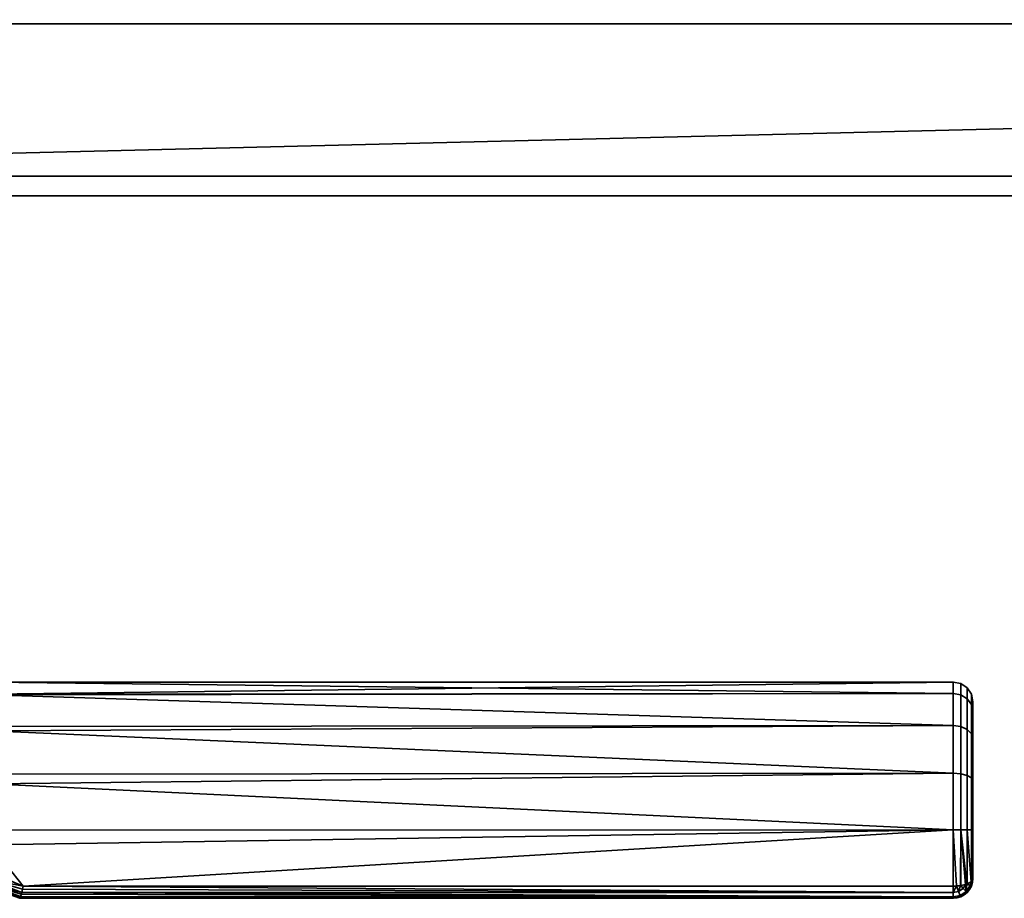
# Model space of a CAD drawing. Header units: millimetres. Extents: x -490 to 6690, y -115 to 152.
# Tile 7 of 256: x -226 to -126, y -115 to -26. Entities that reach past the tile are written whole.
import ezdxf

# ---------------------------------------------------------------- set-up
doc = ezdxf.new("R2010")
doc.units = ezdxf.units.MM
doc.layers.add('151', color=253, linetype='Continuous')

# ---------------------------------------------------------------- blocks, each defined once
blk = doc.blocks.new('UG_SURFACE_049')
at = {"layer": '151', "color": 254, "linetype": 'Continuous', "lineweight": 35}
for points in [[(-131, -94.14, 1098.25), (-229, -94.22, 1098.27), (-229, -93, 1104)], [(-131, -93, 1104), (-229, -93, 1104), (-229, -94.22, 1109.73)], [(-229, -94.22, 1109.73), (-131, -94.14, 1109.75), (-131, -93, 1104)], [(-229, -93, 1104), (-131, -93, 1104), (-131, -94.14, 1098.25)], [(-130.23, -94.28, 1109.69), (-130.23, -93.15, 1104), (-131, -93, 1104), (-131, -94.14, 1109.75)], [(-130.23, -93.15, 1104), (-130.23, -94.28, 1098.31), (-131, -94.14, 1098.25), (-131, -93, 1104)], [(-129.59, -94.69, 1109.52), (-129.59, -93.59, 1104), (-130.23, -93.15, 1104), (-130.23, -94.28, 1109.69)], [(-129.59, -93.59, 1104), (-129.59, -94.69, 1098.48), (-130.23, -94.28, 1098.31), (-130.23, -93.15, 1104)], [(-229, -94.3, 1097.9), (-131, -94.14, 1098.25), (-131, -97.4, 1093.38)], [(-131, -94.14, 1109.75), (-229, -94.22, 1109.73), (-229, -94.3, 1110.1)], [(-229, -94.3, 1110.1), (-131, -97.4, 1114.62), (-131, -94.14, 1109.75)], [(-229, -94.3, 1097.9), (-229, -94.22, 1098.27), (-131, -94.14, 1098.25)], [(-130.23, -97.51, 1114.51), (-130.23, -94.28, 1109.69), (-131, -94.14, 1109.75), (-131, -97.4, 1114.62)], [(-130.23, -94.28, 1098.31), (-130.23, -97.51, 1093.49), (-131, -97.4, 1093.38), (-131, -94.14, 1098.25)], [(-129.15, -95.28, 1109.27), (-129.15, -94.23, 1104), (-129.59, -93.59, 1104), (-129.59, -94.69, 1109.52)], [(-129.15, -94.23, 1104), (-129.15, -95.28, 1098.73), (-129.59, -94.69, 1098.48), (-129.59, -93.59, 1104)], [(-131, -97.4, 1093.38), (-229, -97.52, 1093.47), (-229, -94.3, 1097.9)], [(-229, -94.3, 1110.1), (-229, -97.52, 1114.53), (-131, -97.4, 1114.62)], [(-129.59, -97.82, 1114.2), (-129.59, -94.69, 1109.52), (-130.23, -94.28, 1109.69), (-130.23, -97.51, 1114.51)], [(-129.59, -94.69, 1098.48), (-129.59, -97.82, 1093.8), (-130.23, -97.51, 1093.49), (-130.23, -94.28, 1098.31)], [(-129.15, -98.27, 1113.74), (-129.15, -95.28, 1109.27), (-129.59, -94.69, 1109.52), (-129.59, -97.82, 1114.2)], [(-129.15, -95.28, 1098.73), (-129.15, -98.27, 1094.26), (-129.59, -97.82, 1093.8), (-129.59, -94.69, 1098.48)], [(-129, -95.99, 1108.98), (-129, -95, 1104), (-129.15, -94.23, 1104), (-129.15, -95.28, 1109.27)], [(-129, -95, 1104), (-129, -95.99, 1099.02), (-129.15, -95.28, 1098.73), (-129.15, -94.23, 1104)], [(-129, -98.82, 1113.2), (-129, -98.82, 1094.8), (-129, -95.99, 1099.02), (-129, -95, 1104)], [(-129, -95, 1104), (-129, -95.99, 1108.98), (-129, -98.82, 1113.2)], [(-129, -98.82, 1113.2), (-129, -95.99, 1108.98), (-129.15, -95.28, 1109.27), (-129.15, -98.27, 1113.74)], [(-129, -95.99, 1099.02), (-129, -98.82, 1094.8), (-129.15, -98.27, 1094.26), (-129.15, -95.28, 1098.73)], [(-229, -97.96, 1092.85), (-131, -97.4, 1093.38), (-131, -102.28, 1090.13)], [(-131, -102.28, 1117.87), (-131, -97.4, 1114.62), (-229, -97.96, 1115.15)], [(-131, -97.4, 1114.62), (-229, -97.52, 1114.53), (-229, -97.96, 1115.15)], [(-229, -97.96, 1092.85), (-229, -97.52, 1093.47), (-131, -97.4, 1093.38)], [(-131, -102.28, 1090.13), (-229, -102.38, 1090.31), (-229, -97.96, 1092.85)], [(-229, -97.96, 1115.15), (-229, -102.38, 1117.69), (-131, -102.28, 1117.87)], [(-130.23, -102.34, 1117.72), (-130.23, -97.51, 1114.51), (-131, -97.4, 1114.62), (-131, -102.28, 1117.87)], [(-130.23, -97.51, 1093.49), (-130.23, -102.34, 1090.28), (-131, -102.28, 1090.13), (-131, -97.4, 1093.38)], [(-129.59, -102.5, 1117.32), (-129.59, -97.82, 1114.2), (-130.23, -97.51, 1114.51), (-130.23, -102.34, 1117.72)], [(-129.59, -97.82, 1093.8), (-129.59, -102.5, 1090.68), (-130.23, -102.34, 1090.28), (-130.23, -97.51, 1093.49)], [(-129.15, -102.75, 1116.72), (-129.15, -98.27, 1113.74), (-129.59, -97.82, 1114.2), (-129.59, -102.5, 1117.32)], [(-129.15, -98.27, 1094.26), (-129.15, -102.75, 1091.28), (-129.59, -102.5, 1090.68), (-129.59, -97.82, 1093.8)], [(-129, -103.04, 1116.02), (-129, -98.82, 1113.2), (-129.15, -98.27, 1113.74), (-129.15, -102.75, 1116.72)], [(-129, -98.82, 1094.8), (-129, -103.04, 1091.98), (-129.15, -102.75, 1091.28), (-129.15, -98.27, 1094.26)], [(-129, -98.82, 1113.2), (-129, -103.04, 1091.98), (-129, -98.82, 1094.8)], [(-129, -98.82, 1113.2), (-129, -103.04, 1116.02), (-129, -103.04, 1091.98)], [(-229, -103.36, 1089.73), (-131, -102.28, 1090.13), (-131, -108.03, 1089)], [(-131, -108.03, 1119), (-131, -102.28, 1117.87), (-229, -103.36, 1118.27)], [(-131, -102.28, 1117.87), (-229, -102.38, 1117.69), (-229, -103.36, 1118.27)], [(-229, -103.36, 1089.73), (-229, -102.38, 1090.31), (-131, -102.28, 1090.13)], [(-130.23, -108.02, 1118.85), (-130.23, -102.34, 1117.72), (-131, -102.28, 1117.87), (-131, -108.03, 1119)], [(-130.23, -102.34, 1090.28), (-130.23, -108.02, 1089.15), (-131, -108.03, 1089), (-131, -102.28, 1090.13)], [(-129.59, -108.02, 1118.41), (-129.59, -102.5, 1117.32), (-130.23, -102.34, 1117.72), (-130.23, -108.02, 1118.85)], [(-129.59, -102.5, 1090.68), (-129.59, -108.02, 1089.59), (-130.23, -108.02, 1089.15), (-130.23, -102.34, 1090.28)], [(-129.15, -108.02, 1117.77), (-129.15, -102.75, 1116.72), (-129.59, -102.5, 1117.32), (-129.59, -108.02, 1118.41)], [(-129.15, -102.75, 1091.28), (-129.15, -108.02, 1090.23), (-129.59, -108.02, 1089.59), (-129.59, -102.5, 1090.68)], [(-129, -108.02, 1117), (-129, -103.04, 1116.02), (-129.15, -102.75, 1116.72), (-129.15, -108.02, 1117.77)], [(-129, -103.04, 1091.98), (-129, -108.02, 1091), (-129.15, -108.02, 1090.23), (-129.15, -102.75, 1091.28)], [(-129, -103.04, 1116.02), (-129, -113, 1092), (-129, -108.02, 1091), (-129, -103.04, 1091.98)], [(-129, -103.04, 1116.02), (-129, -108.02, 1117), (-129, -113, 1116), (-129, -113, 1092)], [(-131, -108.03, 1089), (-229, -108.05, 1089.24), (-229, -103.36, 1089.73)], [(-229, -103.36, 1118.27), (-229, -108.05, 1118.76), (-131, -108.03, 1119)], [(-131, -108.03, 1119), (-229, -109.57, 1118.92), (-225.65, -113.77, 1117.85)], [(-131, -108.03, 1119), (-229, -108.05, 1118.76), (-229, -109.57, 1118.92)], [(-225.65, -113.77, 1090.15), (-229, -109.57, 1089.08), (-131, -108.03, 1089)], [(-229, -109.57, 1089.08), (-229, -108.05, 1089.24), (-131, -108.03, 1089)], [(-131, -108.03, 1089), (-131, -113.77, 1090.15), (-225.65, -113.77, 1090.15)], [(-225.65, -113.77, 1117.85), (-131, -113.77, 1117.85), (-131, -108.03, 1119)], [(-131, -108.03, 1089), (-130.23, -108.02, 1089.15), (-130.27, -113.71, 1090.29), (-130.66, -113.74, 1090.22)], [(-130.66, -113.74, 1117.78), (-130.27, -113.71, 1117.71), (-130.23, -108.02, 1118.85), (-131, -108.03, 1119)], [(-131, -108.03, 1119), (-131, -113.77, 1117.85), (-130.66, -113.74, 1117.78)], [(-130.66, -113.74, 1090.22), (-131, -113.77, 1090.15), (-131, -108.03, 1089)], [(-130.23, -108.02, 1089.15), (-130.23, -113.71, 1090.29), (-130.27, -113.71, 1090.29)], [(-130.27, -113.71, 1117.71), (-130.23, -113.71, 1117.71), (-130.23, -108.02, 1118.85)], [(-130.23, -108.02, 1089.15), (-129.62, -113.55, 1090.67), (-129.75, -113.59, 1090.59)], [(-130.23, -108.02, 1089.15), (-129.59, -108.02, 1089.59), (-129.59, -113.54, 1090.69), (-129.62, -113.55, 1090.67)], [(-130.23, -108.02, 1118.85), (-130.23, -113.71, 1117.71), (-129.75, -113.59, 1117.41)], [(-129.75, -113.59, 1117.41), (-129.62, -113.55, 1117.33), (-130.23, -108.02, 1118.85)], [(-129.62, -113.55, 1117.33), (-129.59, -113.54, 1117.31), (-129.59, -108.02, 1118.41), (-130.23, -108.02, 1118.85)], [(-129.75, -113.59, 1090.59), (-130.23, -113.71, 1090.29), (-130.23, -108.02, 1089.15)], [(-129.59, -108.02, 1089.59), (-129.15, -108.02, 1090.23), (-129.15, -113.29, 1091.29), (-129.19, -113.32, 1091.24)], [(-129.59, -108.02, 1118.41), (-129.59, -113.54, 1117.31), (-129.19, -113.32, 1116.76)], [(-129.19, -113.32, 1116.76), (-129.15, -113.29, 1116.71), (-129.15, -108.02, 1117.77), (-129.59, -108.02, 1118.41)], [(-129.19, -113.32, 1091.24), (-129.59, -113.54, 1090.69), (-129.59, -108.02, 1089.59)], [(-129, -113, 1116), (-129, -108.02, 1117), (-129.15, -108.02, 1117.77), (-129.15, -113.29, 1116.71)], [(-129, -108.02, 1091), (-129, -113, 1092), (-129.15, -113.29, 1091.29), (-129.15, -108.02, 1090.23)], [(-229, -109.57, 1118.92), (-229, -112.36, 1118.35), (-225.65, -113.77, 1117.85)], [(-225.65, -113.77, 1090.15), (-229, -112.36, 1089.65), (-229, -109.57, 1089.08)], [(-225.79, -114.42, 1117.38), (-229.3, -113.06, 1117.95), (-229.54, -113.52, 1117.27)], [(-229.54, -113.52, 1090.73), (-229.3, -113.06, 1090.05), (-225.79, -114.42, 1090.62)], [(-225.65, -113.77, 1117.85), (-229, -112.36, 1118.35), (-229.3, -113.06, 1117.95)], [(-229.3, -113.06, 1090.05), (-229, -112.36, 1089.65), (-225.65, -113.77, 1090.15)], [(-229.3, -113.06, 1117.95), (-225.65, -113.78, 1117.84), (-225.65, -113.77, 1117.85)], [(-229.3, -113.06, 1117.95), (-225.79, -114.4, 1117.39), (-225.71, -114.07, 1117.69)], [(-225.71, -114.07, 1117.69), (-225.65, -113.78, 1117.84), (-229.3, -113.06, 1117.95)], [(-229.3, -113.06, 1117.95), (-225.79, -114.42, 1117.38), (-225.79, -114.4, 1117.39)], [(-229.3, -113.06, 1090.05), (-225.65, -113.78, 1090.16), (-225.71, -114.07, 1090.31)], [(-225.65, -113.77, 1090.15), (-225.65, -113.78, 1090.16), (-229.3, -113.06, 1090.05)], [(-225.71, -114.07, 1090.31), (-225.79, -114.4, 1090.61), (-229.3, -113.06, 1090.05)], [(-225.79, -114.4, 1090.61), (-225.79, -114.42, 1090.62), (-229.3, -113.06, 1090.05)], [(-129.15, -113.75, 1116), (-129, -113, 1116), (-129.15, -113.29, 1116.71)], [(-129.15, -113.29, 1091.29), (-129, -113, 1092), (-129.15, -113.75, 1092)], [(-129.15, -113.75, 1092), (-129, -113, 1092), (-129, -113, 1116), (-129.15, -113.75, 1116)], [(-225.92, -114.85, 1116.72), (-229.54, -113.52, 1117.27), (-229.68, -113.66, 1116.44)], [(-229.68, -113.66, 1091.56), (-229.54, -113.52, 1090.73), (-225.92, -114.85, 1091.28)], [(-229.68, -113.66, 1091.56), (-226, -115, 1092.05), (-226, -115, 1115.95), (-229.68, -113.66, 1116.44)], [(-229.68, -113.66, 1116.44), (-225.93, -114.89, 1116.66), (-225.92, -114.85, 1116.72)], [(-229.68, -113.66, 1116.44), (-226, -115, 1116), (-225.93, -114.89, 1116.66)], [(-229.68, -113.66, 1116.44), (-226, -115, 1115.95), (-226, -115, 1116)], [(-225.92, -114.85, 1091.28), (-225.93, -114.89, 1091.34), (-229.68, -113.66, 1091.56)], [(-225.93, -114.89, 1091.34), (-226, -115, 1092), (-229.68, -113.66, 1091.56)], [(-226, -115, 1092), (-226, -115, 1092.05), (-229.68, -113.66, 1091.56)], [(-229.54, -113.52, 1117.27), (-225.83, -114.57, 1117.24), (-225.79, -114.42, 1117.38)], [(-229.54, -113.52, 1117.27), (-225.91, -114.83, 1116.76), (-225.83, -114.57, 1117.24)], [(-229.54, -113.52, 1117.27), (-225.92, -114.85, 1116.72), (-225.91, -114.83, 1116.76)], [(-225.79, -114.42, 1090.62), (-225.83, -114.57, 1090.76), (-229.54, -113.52, 1090.73)], [(-225.83, -114.57, 1090.76), (-225.91, -114.83, 1091.24), (-229.54, -113.52, 1090.73)], [(-225.91, -114.83, 1091.24), (-225.92, -114.85, 1091.28), (-229.54, -113.52, 1090.73)], [(-225.71, -114.07, 1117.69), (-225.79, -114.4, 1117.39), (-131, -114.41, 1117.41)], [(-131, -114.41, 1090.58), (-225.79, -114.4, 1090.61), (-225.71, -114.07, 1090.31)], [(-131, -114.41, 1117.41), (-225.65, -113.78, 1117.84), (-225.71, -114.07, 1117.69)], [(-225.71, -114.07, 1090.31), (-225.65, -113.78, 1090.16), (-131, -114.41, 1090.58)], [(-131, -114.41, 1117.41), (-131, -114.41, 1117.42), (-225.65, -113.77, 1117.85)], [(-225.65, -113.77, 1117.85), (-225.65, -113.78, 1117.84), (-131, -114.41, 1117.41)], [(-131, -114.41, 1117.42), (-131, -113.77, 1117.85), (-225.65, -113.77, 1117.85)], [(-131, -114.41, 1090.58), (-225.65, -113.78, 1090.16), (-225.65, -113.77, 1090.15)], [(-225.65, -113.77, 1090.15), (-131, -113.77, 1090.15), (-131, -114.41, 1090.58)], [(-131, -114.41, 1117.42), (-130.46, -114.3, 1117.42), (-130.66, -113.74, 1117.78)], [(-130.66, -113.74, 1117.78), (-131, -113.77, 1117.85), (-131, -114.41, 1117.42)], [(-131, -114.41, 1090.58), (-131, -113.77, 1090.15), (-130.66, -113.74, 1090.22)], [(-130.66, -113.74, 1090.22), (-130.46, -114.3, 1090.58), (-131, -114.41, 1090.58)], [(-130.27, -113.71, 1117.71), (-130.66, -113.74, 1117.78), (-130.46, -114.3, 1117.42)], [(-130.46, -114.3, 1090.58), (-130.66, -113.74, 1090.22), (-130.27, -113.71, 1090.29)], [(-130.46, -114.3, 1117.42), (-130, -113.99, 1117.42), (-130.27, -113.71, 1117.71)], [(-130.27, -113.71, 1090.29), (-130, -113.99, 1090.58), (-130.46, -114.3, 1090.58)], [(-130, -113.99, 1117.42), (-130.46, -114.3, 1117.42), (-130.29, -114.7, 1116.77), (-129.69, -114.3, 1116.77)], [(-129.69, -114.3, 1091.23), (-130.29, -114.7, 1091.23), (-130.46, -114.3, 1090.58), (-130, -113.99, 1090.58)], [(-130.23, -113.71, 1117.71), (-130.27, -113.71, 1117.71), (-130, -113.99, 1117.42)], [(-130, -113.99, 1090.58), (-130.27, -113.71, 1090.29), (-130.23, -113.71, 1090.29)], [(-130, -113.99, 1117.42), (-129.75, -113.59, 1117.41), (-130.23, -113.71, 1117.71)], [(-130.23, -113.71, 1090.29), (-129.75, -113.59, 1090.59), (-130, -113.99, 1090.58)], [(-129.75, -113.59, 1117.41), (-130, -113.99, 1117.42), (-129.69, -114.3, 1116.77)], [(-129.69, -114.3, 1091.23), (-130, -113.99, 1090.58), (-129.75, -113.59, 1090.59)], [(-129.69, -114.3, 1116.77), (-129.62, -113.55, 1117.33), (-129.75, -113.59, 1117.41)], [(-129.75, -113.59, 1090.59), (-129.62, -113.55, 1090.67), (-129.69, -114.3, 1091.23)], [(-129.69, -114.3, 1116.77), (-129.29, -113.69, 1116.77), (-129.62, -113.55, 1117.33)], [(-129.62, -113.55, 1090.67), (-129.29, -113.69, 1091.23), (-129.69, -114.3, 1091.23)], [(-129.29, -113.69, 1116.77), (-129.69, -114.3, 1116.77), (-129.58, -114.41, 1116), (-129.15, -113.76, 1116)], [(-129.15, -113.76, 1092), (-129.58, -114.41, 1092), (-129.69, -114.3, 1091.23), (-129.29, -113.69, 1091.23)], [(-129.59, -113.54, 1117.31), (-129.62, -113.55, 1117.33), (-129.29, -113.69, 1116.77)], [(-129.29, -113.69, 1091.23), (-129.62, -113.55, 1090.67), (-129.59, -113.54, 1090.69)], [(-129.29, -113.69, 1116.77), (-129.19, -113.32, 1116.76), (-129.59, -113.54, 1117.31)], [(-129.59, -113.54, 1090.69), (-129.19, -113.32, 1091.24), (-129.29, -113.69, 1091.23)], [(-129.58, -114.41, 1092), (-129.15, -113.76, 1092), (-129.15, -113.76, 1116), (-129.58, -114.41, 1116)], [(-129.29, -113.69, 1116.77), (-129.15, -113.75, 1116), (-129.15, -113.29, 1116.71)], [(-129.15, -113.29, 1116.71), (-129.19, -113.32, 1116.76), (-129.29, -113.69, 1116.77)], [(-129.29, -113.69, 1091.23), (-129.19, -113.32, 1091.24), (-129.15, -113.29, 1091.29)], [(-129.15, -113.29, 1091.29), (-129.15, -113.75, 1092), (-129.29, -113.69, 1091.23)], [(-129.15, -113.76, 1116), (-129.15, -113.75, 1116), (-129.29, -113.69, 1116.77)], [(-129.29, -113.69, 1091.23), (-129.15, -113.75, 1092), (-129.15, -113.76, 1092)], [(-129.15, -113.75, 1116), (-129.15, -113.76, 1116), (-129.15, -113.76, 1092), (-129.15, -113.75, 1092)], [(-225.93, -114.89, 1116.66), (-226, -115, 1116), (-131, -115, 1116)], [(-131, -115, 1092), (-226, -115, 1092), (-225.93, -114.89, 1091.34)], [(-131, -115, 1092), (-131, -115, 1116), (-226, -115, 1115.95), (-226, -115, 1092.05)], [(-131, -115, 1116), (-226, -115, 1116), (-226, -115, 1115.95)], [(-226, -115, 1092.05), (-226, -115, 1092), (-131, -115, 1092)], [(-131, -115, 1116), (-225.92, -114.85, 1116.72), (-225.93, -114.89, 1116.66)], [(-225.93, -114.89, 1091.34), (-225.92, -114.85, 1091.28), (-131, -115, 1092)], [(-225.91, -114.83, 1116.76), (-225.92, -114.85, 1116.72), (-131, -115, 1116)], [(-131, -115, 1092), (-225.92, -114.85, 1091.28), (-225.91, -114.83, 1091.24)], [(-225.83, -114.57, 1117.24), (-225.91, -114.83, 1116.76), (-131, -114.85, 1116.76)], [(-131, -114.85, 1091.23), (-225.91, -114.83, 1091.24), (-225.83, -114.57, 1090.76)], [(-131, -115, 1116), (-131, -114.85, 1116.76), (-225.91, -114.83, 1116.76)], [(-131, -114.85, 1091.23), (-131, -114.85, 1091.24), (-225.91, -114.83, 1091.24)], [(-225.91, -114.83, 1091.24), (-131, -114.85, 1091.24), (-131, -115, 1092)], [(-131, -114.85, 1116.76), (-225.79, -114.42, 1117.38), (-225.83, -114.57, 1117.24)], [(-225.83, -114.57, 1090.76), (-225.79, -114.42, 1090.62), (-131, -114.85, 1091.23)], [(-131, -114.85, 1116.76), (-131, -114.85, 1116.77), (-225.79, -114.4, 1117.39)], [(-225.79, -114.4, 1117.39), (-225.79, -114.42, 1117.38), (-131, -114.85, 1116.76)], [(-131, -114.85, 1116.77), (-131, -114.41, 1117.41), (-225.79, -114.4, 1117.39)], [(-131, -114.85, 1091.23), (-225.79, -114.42, 1090.62), (-225.79, -114.4, 1090.61)], [(-225.79, -114.4, 1090.61), (-131, -114.41, 1090.59), (-131, -114.85, 1091.23)], [(-131, -114.41, 1090.58), (-131, -114.41, 1090.59), (-225.79, -114.4, 1090.61)], [(-130.46, -114.3, 1117.42), (-131, -114.41, 1117.42), (-131, -114.41, 1117.41)], [(-131, -114.41, 1117.41), (-131, -114.85, 1116.77), (-130.29, -114.7, 1116.77), (-130.46, -114.3, 1117.42)], [(-130.46, -114.3, 1090.58), (-130.29, -114.7, 1091.23), (-131, -114.85, 1091.23), (-131, -114.41, 1090.59)], [(-131, -114.41, 1090.59), (-131, -114.41, 1090.58), (-130.46, -114.3, 1090.58)], [(-130.29, -114.7, 1116.77), (-131, -114.85, 1116.76), (-131, -115, 1116), (-130.23, -114.85, 1116)], [(-130.29, -114.7, 1116.77), (-131, -114.85, 1116.77), (-131, -114.85, 1116.76)], [(-130.23, -114.85, 1092), (-131, -115, 1092), (-131, -114.85, 1091.24), (-130.29, -114.7, 1091.23)], [(-131, -114.85, 1091.24), (-131, -114.85, 1091.23), (-130.29, -114.7, 1091.23)], [(-130.23, -114.85, 1092), (-130.23, -114.85, 1116), (-131, -115, 1116), (-131, -115, 1092)], [(-129.69, -114.3, 1116.77), (-130.29, -114.7, 1116.77), (-130.23, -114.85, 1116), (-129.59, -114.41, 1116)], [(-129.59, -114.41, 1092), (-130.23, -114.85, 1092), (-130.29, -114.7, 1091.23), (-129.69, -114.3, 1091.23)], [(-130.23, -114.85, 1116), (-130.23, -114.85, 1116), (-130.29, -114.7, 1116.77)], [(-130.29, -114.7, 1091.23), (-130.23, -114.85, 1092), (-130.23, -114.85, 1092)], [(-130.23, -114.85, 1092), (-129.59, -114.41, 1092), (-129.59, -114.41, 1116), (-130.23, -114.85, 1116)], [(-129.59, -114.41, 1116), (-129.58, -114.41, 1116), (-129.69, -114.3, 1116.77)], [(-129.69, -114.3, 1091.23), (-129.58, -114.41, 1092), (-129.59, -114.41, 1092)], [(-129.58, -114.41, 1116), (-129.59, -114.41, 1116), (-129.59, -114.41, 1092), (-129.58, -114.41, 1092)]]:
    blk.add_3dface(points, dxfattribs=at)
blk = doc.blocks.new('UG_SURFACE_051')
at = {"layer": '151', "color": 7, "linetype": 'Continuous', "lineweight": 35}
for points in [[(-309, -26, 2017), (309, -26, 2017), (309, 0, 2017), (-309, 0, 2017)], [(-309, -26), (-309, -22.5), (309, -22.5), (309, -26)], [(-309, -26), (309, -26), (-322, -41.5)], [(309, -26), (322, -26), (322, -41.5), (-322, -41.5)], [(-322, -26, 2030), (322, -26, 2030), (309, -26, 2017), (-309, -26, 2017)], [(322, -43.5, 2030), (322, -26, 2030), (-322, -26, 2030), (-322, -43.5, 2030)], [(-322, -43.5, 2), (-322, -41.5), (322, -41.5), (322, -43.5, 2)], [(322, -43.5, 2), (322, -43.5, 2030), (-322, -43.5, 2030), (-322, -43.5, 2)]]:
    blk.add_3dface(points, dxfattribs=at)

msp = doc.modelspace()

# ---------------------------------------------------------------- linework, layer by layer
at = {"layer": '151', "linetype": 'Continuous', "lineweight": -3}
for p, q in [((-322, -26, 2030), (322, -26, 2030)), ((-309, -26, 2017), (309, -26, 2017)), ((-322, -41.5), (322, -41.5)), ((322, -43.5, 2), (-322, -43.5, 2)), ((322, -43.5, 2030), (-322, -43.5, 2030)), ((-129, -113, 1116), (-129, -113, 1092)), ((-131, -113.77, 1090.15), (-225.65, -113.77, 1090.15)), ((-225.65, -113.77, 1117.85), (-131, -113.77, 1117.85)), ((-226, -115, 1092.05), (-226, -115, 1115.95)), ((-226, -115, 1092), (-131, -115, 1092)), ((-131, -115, 1116), (-226, -115, 1116)), ((-131, -115, 1092), (-131, -115, 1116))]:
    msp.add_line(p, q, dxfattribs=at)
at = {"layer": '151', "linetype": 'Continuous', "lineweight": -3, "extrusion": (-1, 0, 0)}
msp.add_arc((108, 1104, 131), 15, 67.3801, 292.6199, dxfattribs=at)
at = {"layer": '151', "linetype": 'Continuous', "lineweight": -3, "extrusion": (1, 0, 0)}
for centre, radius, start, end in [((-108, 1104, -129), 13, 247.3801, 112.6199), ((-113, 1116, -131), 2, 112.6199, 180), ((-113, 1092, -131), 2, 180, 247.3801)]:
    msp.add_arc(centre, radius, start, end, dxfattribs=at)
at = {"layer": '151', "linetype": 'Continuous', "lineweight": -3, "extrusion": (0, -0.923077, 0.384615)}
msp.add_arc((-131, 964.54, 524.31), 2, 270, 0, dxfattribs=at)
at = {"layer": '151', "linetype": 'Continuous', "lineweight": -3}
msp.add_arc((-131, -113, 1116), 2, 270, 0, dxfattribs=at)
at = {"layer": '151', "linetype": 'Continuous', "lineweight": -3, "extrusion": (0, 0, -1)}
msp.add_arc((131, -113, -1092), 2, 180, 270, dxfattribs=at)
at = {"layer": '151', "linetype": 'Continuous', "lineweight": -3, "extrusion": (-1.44783e-14, -0.923077, -0.384615)}
msp.add_arc((-131, 1073.62, -324.92), 2, 360, 90, dxfattribs=at)
at = {"layer": '151', "linetype": 'Continuous', "lineweight": -3, "extrusion": (0.387206, 0.921993, 0)}
for start_param, end_param in [(1.176005, 1.275787), (5.007398, 5.10718)]:
    msp.add_ellipse((-239.38, -108, 1104), major_axis=(35.72, -15), ratio=0.387206, start_param=start_param, end_param=end_param, dxfattribs=at)
at = {"layer": '151', "linetype": 'Continuous', "lineweight": -3}
for points in [[(-226, -115, 1092), (-225.94, -115, 1091.2), (-225.79, -114.48, 1090.45), (-225.65, -113.77, 1090.15)], [(-225.65, -113.77, 1117.85), (-225.79, -114.48, 1117.55), (-225.94, -115, 1116.8), (-226, -115, 1116)], [(-226, -115, 1116), (-226, -115, 1115.98), (-226, -115, 1115.97), (-226, -115, 1115.95)], [(-226, -115, 1092.05), (-226, -115, 1092.03), (-226, -115, 1092.02), (-226, -115, 1092)]]:
    msp.add_open_spline(points, degree=3, dxfattribs=at)

# ---------------------------------------------------------------- block references
for name in ['UG_SURFACE_051', 'UG_SURFACE_049']:
    msp.add_blockref(name, (0, 0), dxfattribs=at)

doc.saveas('drawing.dxf')
